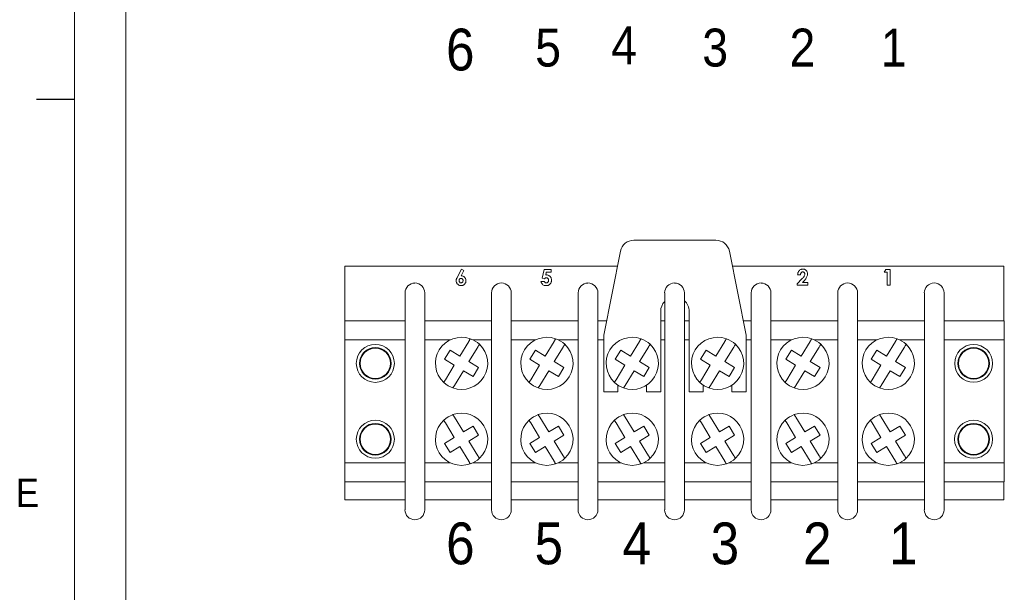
# Paper-space layout '5' of a CAD drawing. Header units: inches. Extents: x 1 to 109, y 1 to 85.
# Tile 4 of 26: x 2 to 18, y 62 to 71. Entities that reach past the tile are written whole.
import ezdxf

# ---------------------------------------------------------------- set-up
doc = ezdxf.new("R2010")
doc.units = ezdxf.units.IN
doc.header["$MEASUREMENT"] = 0
doc.layers.add('FORMAT', color=7, linetype='Continuous')
doc.styles.add('SLDTEXTSTYLE0', font='GOTHIC.TTF', dxfattribs={"width": 0.913})

psp = doc.layouts.new('5')

# ---------------------------------------------------------------- linework, layer by layer
at = {"color": 7, "linetype": 'Continuous', "lineweight": 15, "ltscale": 5}
for p, q in [((13.173, 67.438), (11.822, 67.438)), ((11.602, 67.257), (11.325, 65.875)), ((13.67, 65.875), (13.394, 67.257)), ((7.065, 67.008), (7.065, 66.108)), ((11.552, 67.008), (7.065, 67.008)), ((17.915, 67.008), (13.444, 67.008)), ((17.915, 66.108), (17.915, 67.008)), ((14.625, 66.77), (14.598, 66.739)), ((8.054, 62.995), (8.054, 66.57)), ((8.379, 66.57), (8.379, 62.995)), ((9.479, 62.995), (9.479, 66.57)), ((9.804, 66.57), (9.804, 62.995)), ((10.904, 62.995), (10.904, 66.57)), ((11.229, 66.57), (11.229, 62.995)), ((12.329, 62.995), (12.329, 66.57)), ((12.654, 66.57), (12.654, 62.995)), ((13.754, 62.995), (13.754, 66.57)), ((14.079, 66.57), (14.079, 62.995)), ((15.179, 62.995), (15.179, 66.57)), ((15.504, 66.57), (15.504, 62.995)), ((16.604, 62.995), (16.604, 66.57)), ((16.929, 66.57), (16.929, 62.995)), ((12.263, 66.265), (12.263, 64.938)), ((12.733, 64.938), (12.733, 66.265)), ((7.063, 66.108), (8.054, 66.108)), ((7.063, 65.795), (7.063, 66.108)), ((8.379, 66.108), (9.479, 66.108)), ((9.804, 66.108), (10.904, 66.108)), ((11.229, 66.108), (11.372, 66.108)), ((12.263, 66.108), (12.329, 66.108)), ((12.654, 66.108), (12.733, 66.108)), ((13.624, 66.108), (13.754, 66.108)), ((14.079, 66.108), (15.179, 66.108)), ((15.504, 66.108), (16.604, 66.108)), ((16.929, 66.108), (17.92, 66.108)), ((17.92, 65.795), (17.92, 66.108)), ((11.325, 65.875), (11.325, 64.938)), ((13.67, 64.938), (13.67, 65.875)), ((7.063, 63.77), (7.063, 65.795)), ((7.063, 65.795), (8.054, 65.795)), ((8.379, 65.795), (8.799, 65.795)), ((8.956, 65.528), (9.103, 65.769)), ((9.252, 65.678), (9.105, 65.437)), ((9.172, 65.795), (9.479, 65.795)), ((9.804, 65.795), (10.204, 65.795)), ((10.361, 65.528), (10.508, 65.769)), ((10.657, 65.678), (10.51, 65.437)), ((10.577, 65.795), (10.904, 65.795)), ((11.229, 65.795), (11.325, 65.795)), ((11.766, 65.528), (11.913, 65.769)), ((12.062, 65.678), (11.915, 65.437)), ((12.263, 65.795), (12.329, 65.795)), ((12.654, 65.795), (12.733, 65.795)), ((13.171, 65.528), (13.318, 65.769)), ((13.467, 65.678), (13.32, 65.437)), ((13.67, 65.795), (13.754, 65.795)), ((14.079, 65.795), (14.419, 65.795)), ((14.576, 65.528), (14.723, 65.769)), ((14.872, 65.678), (14.725, 65.437)), ((14.792, 65.795), (15.179, 65.795)), ((15.504, 65.795), (15.824, 65.795)), ((15.981, 65.528), (16.128, 65.769)), ((16.277, 65.678), (16.13, 65.437)), ((16.197, 65.795), (16.604, 65.795)), ((16.929, 65.795), (17.92, 65.795)), ((17.92, 63.77), (17.92, 65.795)), ((8.704, 65.476), (8.795, 65.626)), ((8.795, 65.626), (8.956, 65.528)), ((10.109, 65.476), (10.2, 65.626)), ((10.2, 65.626), (10.361, 65.528)), ((11.514, 65.476), (11.605, 65.626)), ((11.605, 65.626), (11.766, 65.528)), ((12.919, 65.476), (13.01, 65.626)), ((13.01, 65.626), (13.171, 65.528)), ((14.324, 65.476), (14.415, 65.626)), ((14.415, 65.626), (14.576, 65.528)), ((15.729, 65.476), (15.82, 65.626)), ((15.82, 65.626), (15.981, 65.528)), ((8.865, 65.378), (8.704, 65.476)), ((8.718, 65.137), (8.865, 65.378)), ((9.105, 65.437), (9.266, 65.339)), ((9.266, 65.339), (9.176, 65.19)), ((10.27, 65.378), (10.109, 65.476)), ((10.123, 65.137), (10.27, 65.378)), ((10.51, 65.437), (10.671, 65.339)), ((10.671, 65.339), (10.581, 65.19)), ((11.675, 65.378), (11.514, 65.476)), ((11.528, 65.137), (11.675, 65.378)), ((11.915, 65.437), (12.076, 65.339)), ((12.076, 65.339), (11.986, 65.19)), ((13.08, 65.378), (12.919, 65.476)), ((12.933, 65.137), (13.08, 65.378)), ((13.32, 65.437), (13.481, 65.339)), ((13.481, 65.339), (13.391, 65.19)), ((14.485, 65.378), (14.324, 65.476)), ((14.338, 65.137), (14.485, 65.378)), ((14.725, 65.437), (14.886, 65.339)), ((14.886, 65.339), (14.796, 65.19)), ((15.89, 65.378), (15.729, 65.476)), ((15.743, 65.137), (15.89, 65.378)), ((16.13, 65.437), (16.291, 65.339)), ((16.291, 65.339), (16.201, 65.19)), ((9.015, 65.287), (8.868, 65.046)), ((9.176, 65.19), (9.015, 65.287)), ((10.42, 65.287), (10.273, 65.046)), ((10.581, 65.19), (10.42, 65.287)), ((11.825, 65.287), (11.678, 65.046)), ((11.986, 65.19), (11.825, 65.287)), ((13.23, 65.287), (13.083, 65.046)), ((13.391, 65.19), (13.23, 65.287)), ((14.635, 65.287), (14.488, 65.046)), ((14.796, 65.19), (14.635, 65.287)), ((16.04, 65.287), (15.893, 65.046)), ((16.201, 65.19), (16.04, 65.287)), ((11.56, 64.938), (11.56, 65.048)), ((12.03, 65.048), (12.03, 64.938)), ((12.965, 64.938), (12.965, 65.048)), ((13.435, 65.048), (13.435, 64.938)), ((11.325, 64.938), (11.56, 64.938)), ((12.03, 64.938), (12.263, 64.938)), ((12.733, 64.938), (12.965, 64.938)), ((13.435, 64.938), (13.67, 64.938)), ((9.015, 64.278), (8.868, 64.519)), ((10.42, 64.278), (10.273, 64.519)), ((11.825, 64.278), (11.678, 64.519)), ((13.23, 64.278), (13.083, 64.519)), ((14.635, 64.278), (14.488, 64.519)), ((16.04, 64.278), (15.893, 64.519)), ((8.718, 64.428), (8.865, 64.187)), ((9.176, 64.376), (9.015, 64.278)), ((9.266, 64.226), (9.176, 64.376)), ((10.123, 64.428), (10.27, 64.187)), ((10.581, 64.376), (10.42, 64.278)), ((10.671, 64.226), (10.581, 64.376)), ((11.528, 64.428), (11.675, 64.187)), ((11.986, 64.376), (11.825, 64.278)), ((12.076, 64.226), (11.986, 64.376)), ((12.933, 64.428), (13.08, 64.187)), ((13.391, 64.376), (13.23, 64.278)), ((13.481, 64.226), (13.391, 64.376)), ((14.338, 64.428), (14.485, 64.187)), ((14.796, 64.376), (14.635, 64.278)), ((14.886, 64.226), (14.796, 64.376)), ((15.743, 64.428), (15.89, 64.187)), ((16.201, 64.376), (16.04, 64.278)), ((16.291, 64.226), (16.201, 64.376)), ((9.105, 64.128), (9.266, 64.226)), ((10.51, 64.128), (10.671, 64.226)), ((11.915, 64.128), (12.076, 64.226)), ((13.32, 64.128), (13.481, 64.226)), ((14.725, 64.128), (14.886, 64.226)), ((16.13, 64.128), (16.291, 64.226)), ((8.865, 64.187), (8.704, 64.089)), ((8.704, 64.089), (8.795, 63.94)), ((8.795, 63.94), (8.956, 64.037)), ((8.956, 64.037), (9.103, 63.796)), ((9.252, 63.887), (9.105, 64.128)), ((10.27, 64.187), (10.109, 64.089)), ((10.109, 64.089), (10.2, 63.94)), ((10.2, 63.94), (10.361, 64.037)), ((10.361, 64.037), (10.508, 63.796)), ((10.657, 63.887), (10.51, 64.128)), ((11.675, 64.187), (11.514, 64.089)), ((11.514, 64.089), (11.605, 63.94)), ((11.605, 63.94), (11.766, 64.037)), ((11.766, 64.037), (11.913, 63.796)), ((12.062, 63.887), (11.915, 64.128)), ((13.08, 64.187), (12.919, 64.089)), ((12.919, 64.089), (13.01, 63.94)), ((13.01, 63.94), (13.171, 64.037)), ((13.171, 64.037), (13.318, 63.796)), ((13.467, 63.887), (13.32, 64.128)), ((14.485, 64.187), (14.324, 64.089)), ((14.324, 64.089), (14.415, 63.94)), ((14.415, 63.94), (14.576, 64.037)), ((14.576, 64.037), (14.723, 63.796)), ((14.872, 63.887), (14.725, 64.128)), ((15.89, 64.187), (15.729, 64.089)), ((15.729, 64.089), (15.82, 63.94)), ((15.82, 63.94), (15.981, 64.037)), ((15.981, 64.037), (16.128, 63.796)), ((16.277, 63.887), (16.13, 64.128)), ((7.063, 63.458), (7.063, 63.77)), ((7.063, 63.77), (8.054, 63.77)), ((8.379, 63.77), (8.799, 63.77)), ((9.172, 63.77), (9.479, 63.77)), ((9.804, 63.77), (10.204, 63.77)), ((10.577, 63.77), (10.904, 63.77)), ((11.229, 63.77), (11.609, 63.77)), ((11.982, 63.77), (12.329, 63.77)), ((12.654, 63.77), (13.014, 63.77)), ((13.387, 63.77), (13.754, 63.77)), ((14.079, 63.77), (14.419, 63.77)), ((14.792, 63.77), (15.179, 63.77)), ((15.504, 63.77), (15.824, 63.77)), ((16.197, 63.77), (16.604, 63.77)), ((16.929, 63.77), (17.92, 63.77)), ((17.92, 63.458), (17.92, 63.77)), ((7.063, 63.458), (8.054, 63.458)), ((7.065, 63.458), (7.065, 63.158)), ((8.379, 63.458), (9.479, 63.458)), ((9.804, 63.458), (10.904, 63.458)), ((11.229, 63.458), (12.329, 63.458)), ((12.654, 63.458), (13.754, 63.458)), ((14.079, 63.458), (15.179, 63.458)), ((15.504, 63.458), (16.604, 63.458)), ((16.929, 63.458), (17.92, 63.458)), ((17.915, 63.158), (17.915, 63.458)), ((7.065, 63.158), (8.054, 63.158)), ((8.379, 63.158), (9.479, 63.158)), ((9.804, 63.158), (10.904, 63.158)), ((11.229, 63.158), (12.329, 63.158)), ((12.654, 63.158), (13.754, 63.158)), ((14.079, 63.158), (15.179, 63.158)), ((15.504, 63.158), (16.604, 63.158)), ((16.929, 63.158), (17.915, 63.158))]:
    psp.add_line(p, q, dxfattribs=at)
at = {"color": 7, "linetype": 'Continuous', "lineweight": 0, "ltscale": 5}
for p, q in [((8.916, 66.832), (8.982, 66.962)), ((8.982, 66.962), (9.023, 66.941)), ((10.312, 66.811), (10.343, 66.956)), ((10.343, 66.956), (10.461, 66.956)), ((10.461, 66.956), (10.461, 66.912)), ((15.94, 66.912), (15.968, 66.956)), ((15.968, 66.956), (16.04, 66.956)), ((16.04, 66.956), (16.04, 66.695)), ((9.023, 66.941), (8.978, 66.852)), ((10.352, 66.802), (10.312, 66.811)), ((10.38, 66.912), (10.37, 66.863)), ((10.461, 66.912), (10.38, 66.912)), ((14.512, 66.719), (14.589, 66.801)), ((14.565, 66.869), (14.518, 66.869)), ((15.994, 66.912), (15.94, 66.912)), ((15.994, 66.695), (15.994, 66.912)), ((10.291, 66.759), (10.345, 66.759)), ((14.512, 66.695), (14.512, 66.719)), ((14.685, 66.695), (14.512, 66.695)), ((14.598, 66.739), (14.685, 66.739)), ((14.685, 66.739), (14.685, 66.695)), ((16.04, 66.695), (15.994, 66.695))]:
    psp.add_line(p, q, dxfattribs=at)
at = {"color": 7, "linetype": 'Continuous', "lineweight": 15, "ltscale": 25}
for centre, radius in [((7.565, 65.408), 0.313), ((7.565, 65.408), 0.261), ((7.565, 65.408), 0.25), ((17.415, 65.408), 0.312), ((17.415, 65.408), 0.261), ((17.415, 65.408), 0.25), ((7.565, 64.158), 0.313), ((7.565, 64.158), 0.261), ((7.565, 64.158), 0.25), ((17.415, 64.158), 0.313), ((17.415, 64.158), 0.261), ((17.415, 64.158), 0.25)]:
    psp.add_circle(centre, radius, dxfattribs=at)
for centre, radius, start, end in [((11.822, 67.213), 0.225, 90, 168.6901), ((13.173, 67.213), 0.225, 11.3115, 90), ((8.216, 66.57), 0.162, 90, 180), ((8.216, 66.57), 0.163, 0, 90), ((9.641, 66.57), 0.163, 90, 180), ((9.641, 66.57), 0.163, 0, 90), ((11.066, 66.57), 0.162, 90, 180), ((11.066, 66.57), 0.163, 0, 90), ((12.491, 66.57), 0.163, 90, 180), ((12.491, 66.57), 0.162, 0, 90), ((13.916, 66.57), 0.163, 90, 180), ((13.916, 66.57), 0.162, 0, 90), ((15.341, 66.57), 0.163, 90, 180), ((15.341, 66.57), 0.163, 0, 90), ((16.766, 66.57), 0.163, 90, 180), ((16.766, 66.57), 0.163, 0, 90), ((12.498, 66.265), 0.235, 135.8966, 180), ((12.498, 66.265), 0.235, 0, 48.3258), ((8.985, 65.408), 0.43, 70.4346, 226.9526), ((10.39, 65.408), 0.43, 70.4346, 226.9526), ((11.795, 65.408), 0.43, 70.4346, 226.9526), ((13.2, 65.408), 0.43, 70.4346, 226.9526), ((14.605, 65.408), 0.43, 70.4346, 226.9526), ((16.01, 65.408), 0.43, 70.4346, 226.9526), ((8.985, 65.408), 0.43, 250.4346, 46.9526), ((8.985, 65.408), 0.43, 46.9526, 70.4346), ((10.39, 65.408), 0.43, 250.4346, 46.9526), ((10.39, 65.408), 0.43, 46.9526, 70.4346), ((11.795, 65.408), 0.43, 250.4346, 46.9526), ((11.795, 65.408), 0.43, 46.9526, 70.4346), ((13.2, 65.408), 0.43, 250.4346, 46.9526), ((13.2, 65.408), 0.43, 46.9526, 70.4346), ((14.605, 65.408), 0.43, 250.4346, 46.9526), ((14.605, 65.408), 0.43, 46.9526, 70.4346), ((16.01, 65.408), 0.43, 250.4346, 46.9526), ((16.01, 65.408), 0.43, 46.9526, 70.4346), ((8.985, 65.408), 0.43, 226.9526, 250.4346), ((10.39, 65.408), 0.43, 226.9526, 250.4346), ((11.795, 65.408), 0.43, 226.9526, 250.4346), ((13.2, 65.408), 0.43, 226.9526, 250.4346), ((14.605, 65.408), 0.43, 226.9526, 250.4346), ((16.01, 65.408), 0.43, 226.9526, 250.4346), ((8.985, 64.158), 0.43, 109.5654, 133.0474), ((8.985, 64.158), 0.43, 313.0474, 109.5654), ((10.39, 64.158), 0.43, 109.5654, 133.0474), ((10.39, 64.158), 0.43, 313.0474, 109.5654), ((11.795, 64.158), 0.43, 109.5654, 133.0474), ((11.795, 64.158), 0.43, 313.0474, 109.5654), ((13.2, 64.158), 0.43, 109.5654, 133.0474), ((13.2, 64.158), 0.43, 313.0474, 109.5654), ((14.605, 64.158), 0.43, 109.5654, 133.0474), ((14.605, 64.158), 0.43, 313.0474, 109.5654), ((16.01, 64.158), 0.43, 109.5654, 133.0474), ((16.01, 64.158), 0.43, 313.0474, 109.5654), ((8.985, 64.158), 0.43, 133.0474, 289.5654), ((10.39, 64.158), 0.43, 133.0474, 289.5654), ((11.795, 64.158), 0.43, 133.0474, 289.5654), ((13.2, 64.158), 0.43, 133.0474, 289.5654), ((14.605, 64.158), 0.43, 133.0474, 289.5654), ((16.01, 64.158), 0.43, 133.0474, 289.5654), ((8.985, 64.158), 0.43, 289.5654, 313.0474), ((10.39, 64.158), 0.43, 289.5654, 313.0474), ((11.795, 64.158), 0.43, 289.5654, 313.0474), ((13.2, 64.158), 0.43, 289.5654, 313.0474), ((14.605, 64.158), 0.43, 289.5654, 313.0474), ((16.01, 64.158), 0.43, 289.5654, 313.0474), ((8.216, 62.995), 0.163, 180, 270), ((8.216, 62.995), 0.163, 270, 0), ((9.641, 62.995), 0.163, 180, 270), ((9.641, 62.995), 0.163, 270, 0), ((11.066, 62.995), 0.163, 180, 270), ((11.066, 62.995), 0.163, 270, 0), ((12.491, 62.995), 0.163, 180, 270), ((12.491, 62.995), 0.163, 270, 0), ((13.916, 62.995), 0.163, 180, 270), ((13.916, 62.995), 0.163, 270, 0), ((15.341, 62.995), 0.163, 180, 270), ((15.341, 62.995), 0.163, 270, 0), ((16.766, 62.995), 0.163, 180, 270), ((16.766, 62.995), 0.163, 270, 0)]:
    psp.add_arc(centre, radius, start, end, dxfattribs=at)
at = {"color": 7, "linetype": 'Continuous', "lineweight": 0, "ltscale": 5}
for points, knots in [([(14.518, 66.869), (14.519, 66.875), (14.52, 66.889), (14.525, 66.908), (14.534, 66.926), (14.547, 66.941), (14.563, 66.954), (14.583, 66.961), (14.597, 66.962), (14.604, 66.962)], [0, 0, 0, 0, 0.140157, 0.28027, 0.420301, 0.560279, 0.706797, 0.853329, 1, 1, 1, 1]), ([(14.604, 66.962), (14.61, 66.962), (14.621, 66.961), (14.638, 66.956), (14.653, 66.947), (14.665, 66.935), (14.674, 66.919), (14.681, 66.902), (14.682, 66.89), (14.682, 66.884)], [0, 0, 0, 0, 0.140069, 0.280073, 0.420043, 0.55999, 0.706731, 0.853412, 1, 1, 1, 1]), ([(8.896, 66.77), (8.897, 66.776), (8.897, 66.788), (8.905, 66.809), (8.912, 66.824), (8.916, 66.832)], [0, 0, 0, 0, 0.279794, 0.559662, 1, 1, 1, 1]), ([(8.976, 66.809), (8.972, 66.808), (8.965, 66.808), (8.956, 66.803), (8.949, 66.795), (8.944, 66.784), (8.943, 66.776), (8.943, 66.772)], [0, 0, 0, 0, 0.186529, 0.373239, 0.560078, 0.77993, 1, 1, 1, 1]), ([(9.01, 66.772), (9.009, 66.776), (9.009, 66.783), (9.005, 66.792), (8.998, 66.801), (8.988, 66.808), (8.98, 66.808), (8.976, 66.809)], [0, 0, 0, 0, 0.187013, 0.373765, 0.560655, 0.780283, 1, 1, 1, 1]), ([(8.978, 66.852), (8.984, 66.852), (8.996, 66.851), (9.013, 66.845), (9.027, 66.835), (9.04, 66.822), (9.05, 66.806), (9.056, 66.788), (9.056, 66.776), (9.056, 66.77)], [0, 0, 0, 0, 0.140005, 0.279952, 0.419905, 0.559946, 0.70657, 0.853259, 1, 1, 1, 1]), ([(10.382, 66.819), (10.379, 66.818), (10.372, 66.818), (10.361, 66.812), (10.355, 66.806), (10.352, 66.802)], [0, 0, 0, 0, 0.279735, 0.559868, 1, 1, 1, 1]), ([(10.37, 66.863), (10.373, 66.864), (10.378, 66.865), (10.383, 66.865), (10.386, 66.865)], [0, 0, 0, 0, 0.56, 1, 1, 1, 1]), ([(10.418, 66.778), (10.418, 66.783), (10.417, 66.795), (10.408, 66.808), (10.396, 66.817), (10.387, 66.818), (10.382, 66.819)], [0, 0, 0, 0, 0.280347, 0.559899, 0.780024, 1, 1, 1, 1]), ([(10.386, 66.865), (10.392, 66.865), (10.404, 66.864), (10.422, 66.858), (10.437, 66.848), (10.449, 66.834), (10.459, 66.817), (10.464, 66.798), (10.464, 66.786), (10.465, 66.779)], [0, 0, 0, 0, 0.1400131, 0.2799146, 0.4198688, 0.5598903, 0.7065062, 0.8532158, 1, 1, 1, 1]), ([(14.601, 66.916), (14.597, 66.915), (14.589, 66.914), (14.579, 66.907), (14.571, 66.896), (14.566, 66.883), (14.566, 66.874), (14.565, 66.869)], [0, 0, 0, 0, 0.186285, 0.372518, 0.559265, 0.779449, 1, 1, 1, 1]), ([(14.589, 66.801), (14.595, 66.807), (14.607, 66.82), (14.622, 66.84), (14.633, 66.86), (14.634, 66.874), (14.635, 66.881)], [0, 0, 0, 0, 0.280399, 0.560637, 0.780619, 1, 1, 1, 1]), ([(14.635, 66.881), (14.635, 66.886), (14.634, 66.896), (14.625, 66.908), (14.613, 66.915), (14.605, 66.915), (14.601, 66.916)], [0, 0, 0, 0, 0.279842, 0.559183, 0.779387, 1, 1, 1, 1]), ([(14.682, 66.884), (14.681, 66.876), (14.68, 66.86), (14.672, 66.837), (14.66, 66.814), (14.644, 66.792), (14.631, 66.777), (14.625, 66.77)], [0, 0, 0, 0, 0.18643, 0.373056, 0.559728, 0.779833, 1, 1, 1, 1]), ([(8.977, 66.689), (8.971, 66.689), (8.959, 66.689), (8.942, 66.695), (8.927, 66.705), (8.914, 66.718), (8.904, 66.734), (8.897, 66.751), (8.897, 66.764), (8.896, 66.77)], [0, 0, 0, 0, 0.140027, 0.279998, 0.419959, 0.560012, 0.70671, 0.853328, 1, 1, 1, 1]), ([(8.943, 66.772), (8.943, 66.767), (8.944, 66.757), (8.953, 66.745), (8.964, 66.737), (8.972, 66.736), (8.976, 66.735)], [0, 0, 0, 0, 0.280128, 0.559797, 0.780048, 1, 1, 1, 1]), ([(8.976, 66.735), (8.979, 66.736), (8.986, 66.736), (8.996, 66.741), (9.003, 66.749), (9.009, 66.76), (9.009, 66.768), (9.01, 66.772)], [0, 0, 0, 0, 0.186674, 0.37331, 0.560233, 0.780025, 1, 1, 1, 1]), ([(9.056, 66.77), (9.056, 66.764), (9.056, 66.752), (9.05, 66.735), (9.041, 66.72), (9.028, 66.707), (9.013, 66.696), (8.995, 66.69), (8.983, 66.689), (8.977, 66.689)], [0, 0, 0, 0, 0.1400658, 0.2800526, 0.4200437, 0.5601104, 0.7067413, 0.8533326, 1, 1, 1, 1]), ([(10.378, 66.689), (10.37, 66.689), (10.355, 66.69), (10.334, 66.698), (10.317, 66.711), (10.304, 66.726), (10.296, 66.741), (10.293, 66.753), (10.291, 66.759)], [0, 0, 0, 0, 0.186671, 0.373197, 0.559719, 0.70643, 0.853188, 1, 1, 1, 1]), ([(10.345, 66.759), (10.347, 66.755), (10.351, 66.748), (10.36, 66.74), (10.37, 66.736), (10.377, 66.735), (10.38, 66.735)], [0, 0, 0, 0, 0.280005, 0.559641, 0.779831, 1, 1, 1, 1]), ([(10.465, 66.779), (10.464, 66.773), (10.464, 66.76), (10.458, 66.741), (10.448, 66.724), (10.434, 66.709), (10.418, 66.697), (10.398, 66.69), (10.385, 66.689), (10.378, 66.689)], [0, 0, 0, 0, 0.1400889, 0.2800848, 0.4200953, 0.5601419, 0.7067378, 0.8533461, 1, 1, 1, 1]), ([(10.38, 66.735), (10.384, 66.736), (10.392, 66.736), (10.403, 66.742), (10.411, 66.751), (10.417, 66.764), (10.418, 66.773), (10.418, 66.778)], [0, 0, 0, 0, 0.1866646, 0.3732458, 0.560035, 0.7797861, 1, 1, 1, 1])]:
    psp.add_open_spline(points, degree=3, knots=knots, dxfattribs=at)
at = {"color": 7, "linetype": 'Continuous', "lineweight": 15, "ltscale": 5}
for points, knots in [([(9.103, 65.769), (9.103, 65.77), (9.107, 65.777), (9.114, 65.788), (9.122, 65.801), (9.127, 65.809), (9.129, 65.813), (9.129, 65.813), (9.129, 65.813)], [0, 0, 0, 0, 0.0597506, 0.2838539, 0.5055024, 0.7223526, 0.9343033, 1, 1, 1, 1]), ([(9.279, 65.722), (9.278, 65.721), (9.278, 65.721), (9.273, 65.713), (9.267, 65.703), (9.259, 65.69), (9.254, 65.682), (9.252, 65.678)], [0, 0, 0, 0, 0.2083938, 0.4169697, 0.6273331, 0.8419405, 1, 1, 1, 1]), ([(10.508, 65.769), (10.508, 65.77), (10.512, 65.777), (10.519, 65.788), (10.527, 65.801), (10.532, 65.809), (10.534, 65.813), (10.534, 65.813), (10.534, 65.813)], [0, 0, 0, 0, 0.059746, 0.28385, 0.5055, 0.722351, 0.934303, 1, 1, 1, 1]), ([(10.684, 65.722), (10.683, 65.721), (10.683, 65.721), (10.678, 65.713), (10.672, 65.703), (10.664, 65.69), (10.659, 65.682), (10.657, 65.678)], [0, 0, 0, 0, 0.208394, 0.41697, 0.627333, 0.841936, 1, 1, 1, 1]), ([(11.913, 65.769), (11.913, 65.77), (11.917, 65.777), (11.924, 65.788), (11.932, 65.801), (11.937, 65.809), (11.939, 65.813), (11.939, 65.813), (11.939, 65.813)], [0, 0, 0, 0, 0.0597482, 0.283854, 0.5055027, 0.7223531, 0.9343032, 1, 1, 1, 1]), ([(12.089, 65.722), (12.088, 65.721), (12.088, 65.721), (12.083, 65.713), (12.077, 65.703), (12.069, 65.69), (12.064, 65.682), (12.062, 65.678)], [0, 0, 0, 0, 0.208394, 0.41697, 0.627333, 0.841936, 1, 1, 1, 1]), ([(13.318, 65.769), (13.318, 65.77), (13.322, 65.777), (13.329, 65.788), (13.337, 65.801), (13.342, 65.809), (13.344, 65.813), (13.344, 65.813), (13.344, 65.813)], [0, 0, 0, 0, 0.059746, 0.283852, 0.505501, 0.722352, 0.934303, 1, 1, 1, 1]), ([(13.494, 65.722), (13.493, 65.721), (13.493, 65.721), (13.488, 65.713), (13.482, 65.703), (13.474, 65.69), (13.469, 65.682), (13.467, 65.678)], [0, 0, 0, 0, 0.208394, 0.41697, 0.627333, 0.841938, 1, 1, 1, 1]), ([(14.723, 65.769), (14.723, 65.77), (14.727, 65.777), (14.734, 65.788), (14.742, 65.801), (14.747, 65.809), (14.749, 65.813), (14.749, 65.813), (14.749, 65.813)], [0, 0, 0, 0, 0.0597482, 0.283854, 0.5055027, 0.7223531, 0.9343032, 1, 1, 1, 1]), ([(14.899, 65.722), (14.898, 65.721), (14.898, 65.721), (14.893, 65.713), (14.887, 65.703), (14.879, 65.69), (14.874, 65.682), (14.872, 65.678)], [0, 0, 0, 0, 0.208394, 0.41697, 0.627332, 0.841937, 1, 1, 1, 1]), ([(16.128, 65.769), (16.128, 65.77), (16.132, 65.777), (16.139, 65.788), (16.147, 65.801), (16.152, 65.809), (16.154, 65.813), (16.154, 65.813), (16.154, 65.813)], [0, 0, 0, 0, 0.059747, 0.283853, 0.505502, 0.722352, 0.934303, 1, 1, 1, 1]), ([(16.304, 65.722), (16.303, 65.721), (16.303, 65.721), (16.298, 65.713), (16.292, 65.703), (16.284, 65.69), (16.279, 65.682), (16.277, 65.678)], [0, 0, 0, 0, 0.208394, 0.41697, 0.627332, 0.841937, 1, 1, 1, 1]), ([(8.692, 65.093), (8.692, 65.094), (8.693, 65.095), (8.697, 65.102), (8.704, 65.113), (8.711, 65.125), (8.716, 65.134), (8.718, 65.137)], [0, 0, 0, 0, 0.208394, 0.416969, 0.627333, 0.841934, 1, 1, 1, 1]), ([(8.868, 65.046), (8.867, 65.045), (8.863, 65.039), (8.856, 65.027), (8.849, 65.015), (8.843, 65.006), (8.841, 65.003), (8.841, 65.003), (8.841, 65.003)], [0, 0, 0, 0, 0.059746, 0.283852, 0.505502, 0.722351, 0.934303, 1, 1, 1, 1]), ([(10.097, 65.093), (10.097, 65.094), (10.098, 65.095), (10.102, 65.102), (10.109, 65.113), (10.116, 65.125), (10.121, 65.134), (10.123, 65.137)], [0, 0, 0, 0, 0.208394, 0.416969, 0.627333, 0.841934, 1, 1, 1, 1]), ([(10.273, 65.046), (10.272, 65.045), (10.268, 65.039), (10.261, 65.027), (10.254, 65.015), (10.248, 65.006), (10.246, 65.003), (10.246, 65.003), (10.246, 65.003)], [0, 0, 0, 0, 0.0597505, 0.2838555, 0.5055039, 0.7223528, 0.9343032, 1, 1, 1, 1]), ([(11.502, 65.093), (11.502, 65.094), (11.503, 65.095), (11.507, 65.102), (11.514, 65.113), (11.521, 65.125), (11.526, 65.134), (11.528, 65.137)], [0, 0, 0, 0, 0.208394, 0.416969, 0.627333, 0.841939, 1, 1, 1, 1]), ([(11.678, 65.046), (11.677, 65.045), (11.673, 65.039), (11.666, 65.027), (11.659, 65.015), (11.653, 65.006), (11.651, 65.003), (11.651, 65.003), (11.651, 65.003)], [0, 0, 0, 0, 0.0597457, 0.2838555, 0.505504, 0.7223529, 0.9343034, 1, 1, 1, 1]), ([(12.907, 65.093), (12.907, 65.094), (12.908, 65.095), (12.912, 65.102), (12.919, 65.113), (12.926, 65.125), (12.931, 65.134), (12.933, 65.137)], [0, 0, 0, 0, 0.208394, 0.416969, 0.627333, 0.841936, 1, 1, 1, 1]), ([(13.083, 65.046), (13.082, 65.045), (13.078, 65.039), (13.071, 65.027), (13.064, 65.015), (13.058, 65.006), (13.056, 65.003), (13.056, 65.003), (13.056, 65.003)], [0, 0, 0, 0, 0.059746, 0.283854, 0.505503, 0.722352, 0.934303, 1, 1, 1, 1]), ([(14.312, 65.093), (14.312, 65.094), (14.313, 65.095), (14.317, 65.102), (14.324, 65.113), (14.331, 65.125), (14.336, 65.134), (14.338, 65.137)], [0, 0, 0, 0, 0.208394, 0.416969, 0.627333, 0.841934, 1, 1, 1, 1]), ([(14.488, 65.046), (14.487, 65.045), (14.483, 65.039), (14.476, 65.027), (14.469, 65.015), (14.463, 65.006), (14.461, 65.003), (14.461, 65.003), (14.461, 65.003)], [0, 0, 0, 0, 0.059748, 0.283856, 0.505504, 0.722353, 0.934303, 1, 1, 1, 1]), ([(15.717, 65.093), (15.717, 65.094), (15.718, 65.095), (15.722, 65.102), (15.729, 65.113), (15.736, 65.125), (15.741, 65.134), (15.743, 65.137)], [0, 0, 0, 0, 0.208394, 0.416969, 0.627333, 0.841936, 1, 1, 1, 1]), ([(15.893, 65.046), (15.892, 65.045), (15.888, 65.039), (15.881, 65.027), (15.874, 65.015), (15.868, 65.006), (15.866, 65.003), (15.866, 65.003), (15.866, 65.003)], [0, 0, 0, 0, 0.059747, 0.283855, 0.505503, 0.722353, 0.934303, 1, 1, 1, 1]), ([(8.868, 64.519), (8.867, 64.52), (8.863, 64.527), (8.856, 64.538), (8.849, 64.551), (8.843, 64.559), (8.841, 64.563), (8.841, 64.563), (8.841, 64.563)], [0, 0, 0, 0, 0.059746, 0.283849, 0.505499, 0.722352, 0.934303, 1, 1, 1, 1]), ([(10.273, 64.519), (10.272, 64.52), (10.268, 64.527), (10.261, 64.538), (10.254, 64.551), (10.248, 64.559), (10.246, 64.563), (10.246, 64.563), (10.246, 64.563)], [0, 0, 0, 0, 0.059751, 0.283852, 0.505501, 0.722353, 0.934303, 1, 1, 1, 1]), ([(11.678, 64.519), (11.677, 64.52), (11.673, 64.527), (11.666, 64.538), (11.659, 64.551), (11.653, 64.559), (11.651, 64.563), (11.651, 64.563), (11.651, 64.563)], [0, 0, 0, 0, 0.059746, 0.283852, 0.505501, 0.722353, 0.934303, 1, 1, 1, 1]), ([(13.083, 64.519), (13.082, 64.52), (13.078, 64.527), (13.071, 64.538), (13.064, 64.551), (13.058, 64.559), (13.056, 64.563), (13.056, 64.563), (13.056, 64.563)], [0, 0, 0, 0, 0.059746, 0.2838507, 0.5055002, 0.7223525, 0.934303, 1, 1, 1, 1]), ([(14.488, 64.519), (14.487, 64.52), (14.483, 64.527), (14.476, 64.538), (14.469, 64.551), (14.463, 64.559), (14.461, 64.563), (14.461, 64.563), (14.461, 64.563)], [0, 0, 0, 0, 0.059748, 0.283853, 0.505502, 0.722354, 0.934303, 1, 1, 1, 1]), ([(15.893, 64.519), (15.892, 64.52), (15.888, 64.527), (15.881, 64.538), (15.874, 64.551), (15.868, 64.559), (15.866, 64.563), (15.866, 64.563), (15.866, 64.563)], [0, 0, 0, 0, 0.059747, 0.283852, 0.505501, 0.722353, 0.934303, 1, 1, 1, 1]), ([(8.692, 64.472), (8.692, 64.471), (8.693, 64.471), (8.697, 64.463), (8.704, 64.453), (8.711, 64.44), (8.716, 64.432), (8.718, 64.428)], [0, 0, 0, 0, 0.208394, 0.416971, 0.627333, 0.841938, 1, 1, 1, 1]), ([(10.097, 64.472), (10.097, 64.471), (10.098, 64.471), (10.102, 64.463), (10.109, 64.453), (10.116, 64.44), (10.121, 64.432), (10.123, 64.428)], [0, 0, 0, 0, 0.208394, 0.416971, 0.627333, 0.841938, 1, 1, 1, 1]), ([(11.502, 64.472), (11.502, 64.471), (11.503, 64.471), (11.507, 64.463), (11.514, 64.453), (11.521, 64.44), (11.526, 64.432), (11.528, 64.428)], [0, 0, 0, 0, 0.2083937, 0.4169707, 0.6273329, 0.8419423, 1, 1, 1, 1]), ([(12.907, 64.472), (12.907, 64.471), (12.908, 64.471), (12.912, 64.463), (12.919, 64.453), (12.926, 64.44), (12.931, 64.432), (12.933, 64.428)], [0, 0, 0, 0, 0.2083936, 0.4169707, 0.6273328, 0.84194, 1, 1, 1, 1]), ([(14.312, 64.472), (14.312, 64.471), (14.313, 64.471), (14.317, 64.463), (14.324, 64.453), (14.331, 64.44), (14.336, 64.432), (14.338, 64.428)], [0, 0, 0, 0, 0.208394, 0.416971, 0.627333, 0.841938, 1, 1, 1, 1]), ([(15.717, 64.472), (15.717, 64.471), (15.718, 64.471), (15.722, 64.463), (15.729, 64.453), (15.736, 64.44), (15.741, 64.432), (15.743, 64.428)], [0, 0, 0, 0, 0.208394, 0.416971, 0.627333, 0.84194, 1, 1, 1, 1]), ([(9.279, 63.843), (9.278, 63.844), (9.278, 63.845), (9.273, 63.852), (9.267, 63.863), (9.259, 63.875), (9.254, 63.884), (9.252, 63.887)], [0, 0, 0, 0, 0.208394, 0.416971, 0.627336, 0.841942, 1, 1, 1, 1]), ([(10.684, 63.843), (10.683, 63.844), (10.683, 63.845), (10.678, 63.852), (10.672, 63.863), (10.664, 63.875), (10.659, 63.884), (10.657, 63.887)], [0, 0, 0, 0, 0.208394, 0.416971, 0.627336, 0.841937, 1, 1, 1, 1]), ([(12.089, 63.843), (12.088, 63.844), (12.088, 63.845), (12.083, 63.852), (12.077, 63.863), (12.069, 63.875), (12.064, 63.884), (12.062, 63.887)], [0, 0, 0, 0, 0.208394, 0.416971, 0.627336, 0.841938, 1, 1, 1, 1]), ([(13.494, 63.843), (13.493, 63.844), (13.493, 63.845), (13.488, 63.852), (13.482, 63.863), (13.474, 63.875), (13.469, 63.884), (13.467, 63.887)], [0, 0, 0, 0, 0.208394, 0.416971, 0.627336, 0.84194, 1, 1, 1, 1]), ([(14.899, 63.843), (14.898, 63.844), (14.898, 63.845), (14.893, 63.852), (14.887, 63.863), (14.879, 63.875), (14.874, 63.884), (14.872, 63.887)], [0, 0, 0, 0, 0.208394, 0.416971, 0.627335, 0.841939, 1, 1, 1, 1]), ([(16.304, 63.843), (16.303, 63.844), (16.303, 63.845), (16.298, 63.852), (16.292, 63.863), (16.284, 63.875), (16.279, 63.884), (16.277, 63.887)], [0, 0, 0, 0, 0.208394, 0.416971, 0.627335, 0.841939, 1, 1, 1, 1]), ([(9.103, 63.796), (9.103, 63.795), (9.107, 63.789), (9.114, 63.777), (9.122, 63.765), (9.127, 63.756), (9.129, 63.753), (9.129, 63.753), (9.129, 63.753)], [0, 0, 0, 0, 0.059751, 0.283853, 0.505502, 0.722352, 0.934303, 1, 1, 1, 1]), ([(10.508, 63.796), (10.508, 63.795), (10.512, 63.789), (10.519, 63.777), (10.527, 63.765), (10.532, 63.756), (10.534, 63.753), (10.534, 63.753), (10.534, 63.753)], [0, 0, 0, 0, 0.0597462, 0.2838494, 0.5054996, 0.7223504, 0.9343026, 1, 1, 1, 1]), ([(11.913, 63.796), (11.913, 63.795), (11.917, 63.789), (11.924, 63.777), (11.932, 63.765), (11.937, 63.756), (11.939, 63.753), (11.939, 63.753), (11.939, 63.753)], [0, 0, 0, 0, 0.059748, 0.283853, 0.505502, 0.722352, 0.934303, 1, 1, 1, 1]), ([(13.318, 63.796), (13.318, 63.795), (13.322, 63.789), (13.329, 63.777), (13.337, 63.765), (13.342, 63.756), (13.344, 63.753), (13.344, 63.753), (13.344, 63.753)], [0, 0, 0, 0, 0.059746, 0.283851, 0.505501, 0.722351, 0.934303, 1, 1, 1, 1]), ([(14.723, 63.796), (14.723, 63.795), (14.727, 63.789), (14.734, 63.777), (14.742, 63.765), (14.747, 63.756), (14.749, 63.753), (14.749, 63.753), (14.749, 63.753)], [0, 0, 0, 0, 0.059748, 0.283853, 0.505502, 0.722352, 0.934303, 1, 1, 1, 1]), ([(16.128, 63.796), (16.128, 63.795), (16.132, 63.789), (16.139, 63.777), (16.147, 63.765), (16.152, 63.756), (16.154, 63.753), (16.154, 63.753), (16.154, 63.753)], [0, 0, 0, 0, 0.059747, 0.283852, 0.505502, 0.722351, 0.934303, 1, 1, 1, 1])]:
    psp.add_open_spline(points, degree=3, knots=knots, dxfattribs=at)
at = {"layer": 'FORMAT', "lineweight": 0, "ltscale": 5}
psp.add_line((2.614, 83.303), (2.614, 2.053), dxfattribs=at)
at = {"layer": 'FORMAT', "color": 7, "lineweight": 0, "ltscale": 5}
psp.add_line((3.455, 79.416), (3.455, 49.474), dxfattribs=at)
at = {"layer": 'FORMAT', "ltscale": 5}
psp.add_line((2.614, 69.758), (1.989, 69.758), dxfattribs=at)

# ---------------------------------------------------------------- texts
at = {"color": 7, "linetype": 'Continuous', "lineweight": 0, "ltscale": 5, "attachment_point": 1, "style": 'SLDTEXTSTYLE0'}
for s, insert, char_height in [('6', (8.73, 70.924), 0.689), ('5', (10.197, 70.925), 0.625), ('4', (11.447, 70.961), 0.625), ('3', (12.948, 70.925), 0.625), ('2', (14.384, 70.925), 0.625), ('1', (15.886, 70.925), 0.625), ('6', (8.731, 62.786), 0.689), ('5', (10.188, 62.786), 0.689), ('4', (11.636, 62.786), 0.689), ('3', (13.087, 62.786), 0.689), ('2', (14.608, 62.786), 0.689), ('1', (16.025, 62.786), 0.689)]:
    psp.add_mtext(s, dxfattribs=dict(at, insert=insert, char_height=char_height))
at = {"layer": 'FORMAT', "color": 7, "ltscale": 5, "insert": (1.646, 63.508), "char_height": 0.469, "attachment_point": 1, "style": 'SLDTEXTSTYLE0'}
psp.add_mtext('E', dxfattribs=at)

doc.saveas('drawing.dxf')
